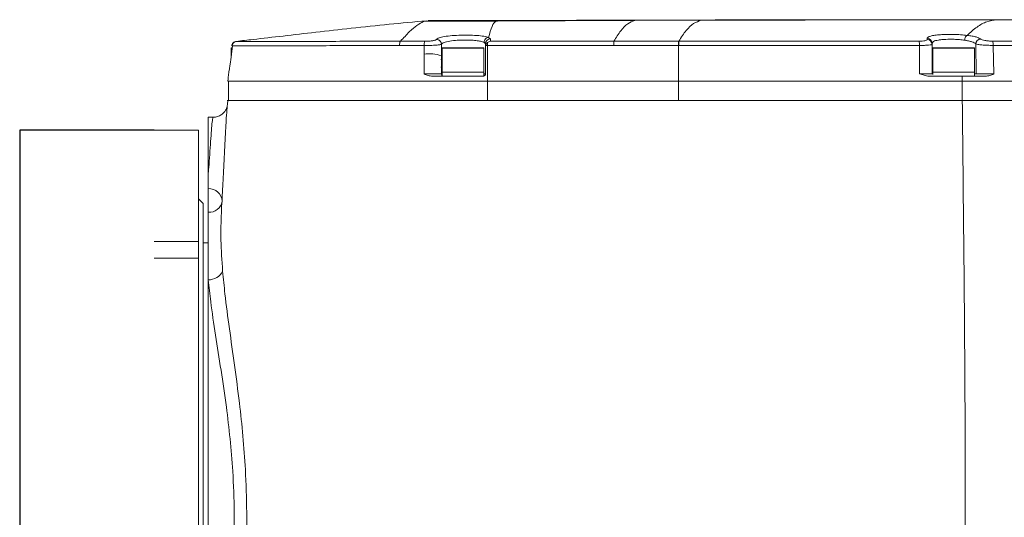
# Model space of a CAD drawing. Header units: millimetres. Extents: x 176 to 9387, y -11044 to -3322.
# Tile 230 of 256: x 8922 to 8940, y -10913 to -10903. Entities that reach past the tile are written whole.
import ezdxf

# ---------------------------------------------------------------- set-up
doc = ezdxf.new("R2010")
doc.units = ezdxf.units.MM
doc.header["$LTSCALE"] = 0.3175
doc.layers.add('1轮廓实线层', color=7, linetype='Continuous', lineweight=18)

msp = doc.modelspace()

# ---------------------------------------------------------------- linework, layer by layer
for p, q in [((8924.80091, -10905.45893), (8922.33379, -10905.45893)), ((8922.33379, -10905.45893), (8922.33379, -10919.50838))]:
    msp.add_line(p, q)
at = {"layer": '1轮廓实线层', "color": 0, "lineweight": 13, "ltscale": 20}
for p, q in [((8929.79892, -10903.45805), (8929.74101, -10903.46746)), ((8929.74101, -10903.46746), (8931.06473, -10903.45885)), ((8931.09281, -10903.44935), (8929.81896, -10903.44884)), ((8933.61464, -10903.44674), (8931.06473, -10903.45885)), ((8931.06473, -10903.45885), (8931.09293, -10903.46288)), ((8933.61464, -10903.44674), (8933.58183, -10903.45289)), ((8934.83294, -10903.44272), (8933.61464, -10903.44674)), ((8940.25545, -10903.43391), (8940.28118, -10903.43429)), ((8926.30959, -10903.83082), (8926.30676, -10903.83066)), ((8929.76449, -10903.82786), (8929.31926, -10903.82781)), ((8930.85057, -10903.84729), (8930.87823, -10903.87488)), ((8930.87823, -10904.42396), (8930.87823, -10903.87488)), ((8930.87823, -10903.87488), (8930.87823, -10903.93197)), ((8930.91512, -10903.85355), (8930.91512, -10903.8591)), ((8930.91512, -10903.8591), (8930.91512, -10903.86503)), ((8930.91512, -10903.86503), (8930.91512, -10903.87132)), ((8930.91512, -10903.87132), (8930.91512, -10903.87792)), ((8930.91512, -10903.87792), (8930.91512, -10903.88478)), ((8930.93425, -10903.75829), (8930.96812, -10903.78598)), ((8930.96812, -10903.78598), (8930.9682, -10903.82762)), ((8930.9682, -10903.82762), (8933.23277, -10903.82715)), ((8933.23277, -10903.82715), (8934.41612, -10903.82698)), ((8933.23277, -10903.82715), (8933.23277, -10903.83079)), ((8933.23277, -10903.83079), (8933.23277, -10903.83662)), ((8933.23277, -10903.83662), (8933.23278, -10903.84449)), ((8933.23278, -10903.84449), (8933.23278, -10903.8542)), ((8933.23278, -10903.8542), (8933.23278, -10903.8655)), ((8933.23278, -10903.8655), (8933.23279, -10903.87809)), ((8933.23279, -10903.87809), (8933.23279, -10903.89166)), ((8934.41612, -10903.82698), (8934.41612, -10903.83065)), ((8934.41612, -10903.82698), (8934.42313, -10903.82698)), ((8934.41612, -10903.83065), (8934.41612, -10903.8365)), ((8934.41612, -10903.8365), (8934.41612, -10903.84438)), ((8934.41612, -10903.84438), (8934.41612, -10903.85408)), ((8934.41612, -10903.85408), (8934.41613, -10903.86536)), ((8934.41613, -10903.86536), (8934.41613, -10903.87794)), ((8934.41613, -10903.87794), (8934.41613, -10903.89147)), ((8934.42313, -10903.82698), (8934.42313, -10903.83065)), ((8934.42313, -10903.83065), (8934.42313, -10903.8365)), ((8934.42313, -10903.8365), (8934.42313, -10903.84438)), ((8934.42313, -10903.84438), (8934.42313, -10903.85408)), ((8934.42313, -10903.85408), (8934.42313, -10903.86536)), ((8934.42313, -10903.86536), (8934.42313, -10903.87793)), ((8934.42313, -10903.87793), (8934.42313, -10903.89147)), ((8938.98072, -10903.79659), (8938.98057, -10903.77343)), ((8939.06823, -10903.86203), (8939.0882, -10903.8413)), ((8939.06823, -10903.88509), (8939.06823, -10903.86203)), ((8939.06823, -10904.42394), (8939.06823, -10903.86203)), ((8939.87052, -10903.87734), (8939.87598, -10904.42396)), ((8926.23632, -10903.90982), (8926.20747, -10904.16936)), ((8926.21504, -10903.95593), (8926.21504, -10904.10121)), ((8926.22996, -10903.91036), (8926.22761, -10903.91021)), ((8929.75123, -10904.06267), (8929.75127, -10903.98471)), ((8929.75127, -10903.98471), (8929.75132, -10903.90675)), ((8930.06823, -10904.09248), (8930.06848, -10903.88361)), ((8930.08504, -10903.95593), (8930.08504, -10904.39693)), ((8930.85005, -10903.95593), (8930.08504, -10903.95593)), ((8930.09405, -10903.94693), (8930.84105, -10903.94693)), ((8930.85005, -10904.39693), (8930.85005, -10903.95593)), ((8930.87823, -10903.93197), (8930.88168, -10903.90646)), ((8930.87823, -10903.93197), (8930.87823, -10904.42393)), ((8930.91512, -10903.88478), (8930.91513, -10903.89186)), ((8930.91513, -10903.89186), (8930.91513, -10903.8991)), ((8930.91513, -10903.8991), (8930.91513, -10903.90647)), ((8930.91513, -10903.90647), (8933.23279, -10903.90585)), ((8930.91513, -10904.55893), (8930.91513, -10903.90647)), ((8933.23279, -10903.89166), (8933.23279, -10903.90585)), ((8933.23279, -10903.90585), (8934.41613, -10903.90563)), ((8934.41613, -10903.89147), (8934.41613, -10903.90563)), ((8934.41613, -10903.90563), (8934.42314, -10903.90562)), ((8934.41613, -10903.90563), (8934.41613, -10904.55893)), ((8934.42313, -10903.89147), (8934.42314, -10903.90562)), ((8938.83804, -10904.42889), (8938.83821, -10903.90479)), ((8939.06006, -10903.88906), (8939.06823, -10903.88509)), ((8939.06823, -10904.42395), (8939.06823, -10903.88509)), ((8939.08504, -10903.95593), (8939.08504, -10904.39693)), ((8939.85005, -10903.95593), (8939.08504, -10903.95593)), ((8939.09405, -10903.94693), (8939.84105, -10903.94693)), ((8939.85005, -10904.39693), (8939.85005, -10903.95593)), ((8940.1914, -10903.90406), (8940.19972, -10904.42889)), ((8926.20747, -10904.16936), (8926.20353, -10904.2048)), ((8930.06823, -10904.16615), (8930.0585, -10904.16615)), ((8930.06866, -10904.42393), (8930.06823, -10904.09248)), ((8930.05693, -10904.30693), (8930.06823, -10904.30693)), ((8930.06343, -10904.42476), (8930.06823, -10904.42393)), ((8930.08504, -10904.39693), (8930.08504, -10904.45685)), ((8930.08504, -10904.39693), (8930.46755, -10904.39693)), ((8930.46755, -10904.39693), (8930.85005, -10904.39693)), ((8930.85005, -10904.46893), (8930.85005, -10904.39693)), ((8930.87823, -10904.42396), (8930.85005, -10904.42395)), ((8930.87823, -10904.42393), (8930.87823, -10904.42396)), ((8939.06823, -10904.42394), (8939.08504, -10904.42394)), ((8939.08504, -10904.39693), (8939.08504, -10904.44145)), ((8939.08504, -10904.39693), (8939.46754, -10904.39693)), ((8939.46754, -10904.39693), (8939.85005, -10904.39693)), ((8939.85005, -10904.46893), (8939.85005, -10904.39693)), ((8939.85005, -10904.42395), (8939.87598, -10904.42396)), ((8926.16181, -10904.55893), (8926.16181, -10904.91893)), ((8930.1059, -10904.46893), (8930.46755, -10904.46893)), ((8930.46755, -10904.46893), (8930.83323, -10904.46893)), ((8930.91513, -10904.91893), (8930.91513, -10904.55893)), ((8934.41613, -10904.55893), (8930.91513, -10904.55893)), ((8934.41613, -10904.91893), (8934.41613, -10904.55893)), ((8938.99212, -10904.46897), (8938.83804, -10904.42889)), ((8939.6213, -10904.46893), (8938.99212, -10904.46893)), ((8939.11323, -10904.46893), (8939.46754, -10904.46893)), ((8939.46754, -10904.46893), (8939.84664, -10904.46893)), ((8939.62337, -10904.55893), (8939.6213, -10904.46893)), ((8940.05035, -10904.46893), (8939.6213, -10904.46893)), ((8939.62337, -10904.91893), (8939.62337, -10904.55893)), ((8926.15131, -10904.91893), (8926.14808, -10904.98211)), ((8934.41381, -10904.91893), (8930.91281, -10904.91893)), ((8925.87881, -10905.22384), (8925.79091, -10905.22384)), ((8925.79091, -10906.29506), (8925.79091, -10905.22384)), ((8924.80091, -10905.45893), (8925.61091, -10905.45893)), ((8925.61091, -10905.45893), (8925.61091, -10907.50471)), ((8925.79091, -10906.29506), (8925.79091, -10906.53296)), ((8925.79091, -10906.96835), (8925.79091, -10906.53296)), ((8925.70091, -10906.80893), (8925.61091, -10906.71893)), ((8925.70091, -10906.80893), (8925.70091, -10918.32893)), ((8925.79091, -10908.20651), (8925.79091, -10906.96835)), ((8924.80091, -10907.50471), (8925.61091, -10907.50471)), ((8925.61091, -10907.50471), (8925.61091, -10907.81253)), ((8925.79091, -10907.52893), (8925.70091, -10907.52893)), ((8925.61091, -10907.81253), (8924.80091, -10907.81253)), ((8925.61091, -10907.81253), (8925.61091, -10919.49893)), ((8925.79091, -10916.93135), (8925.79091, -10908.20651))]:
    msp.add_line(p, q, dxfattribs=at)
for centre, radius, start, end in [((8926.31939, -10903.92026), 0.08997, 96.252267, 173.68449), ((8929.9192, -10903.89423), 0.16834, 156.782238, 184.2669), ((8930.96769, -10903.87544), 0.08946, 89.722872, 179.645822), ((8938.63384, -10903.89306), 0.20471, 356.713625, 19.021901), ((8938.97895, -10903.8627), 0.08928, 0.429269, 88.959108), ((8938.97901, -10903.8858), 0.08923, 0.455703, 88.902142), ((8939.96273, -10903.88123), 0.0923, 90.36115, 177.58191), ((8940.03387, -10903.89304), 0.15791, 356.00078, 25.209782), ((8926.22404, -10903.95593), 0.009, 90, 180), ((8929.8393, -10904.8264), 0.7688, 72.675884, 96.578136), ((8930.09405, -10903.95593), 0.009, 90, 180), ((8930.84105, -10903.95593), 0.009, 0, 90), ((8939.09405, -10903.95593), 0.009, 90, 180), ((8939.84105, -10903.95593), 0.009, 0, 90), ((8925.80043, -10906.77873), 0.24595, 2.802797, 92.218867), ((8925.81019, -10906.73048), 0.23866, 265.365418, 351.270358), ((8925.8058, -10907.92739), 0.27952, 266.945042, 333.842286)]:
    msp.add_arc(centre, radius, start, end, dxfattribs=at)
for points, knots in [([(8929.79827, -10903.45129), (8929.57009, -10903.47243), (8929.10879, -10903.51518), (8928.42943, -10903.58771), (8927.7778, -10903.66111), (8927.17661, -10903.73068), (8926.68729, -10903.78736), (8926.4089, -10903.81864), (8926.3067, -10903.83012)], [0, 0, 0, 0, 7.54203577, 15.24756154, 22.42853702, 29.12593175, 35.39019428, 39.02433296, 39.02433296, 39.02433296, 39.02433296]), ([(8929.31926, -10903.82781), (8929.37459, -10903.76727), (8929.48578, -10903.64561), (8929.62634, -10903.52585), (8929.70264, -10903.487), (8929.74101, -10903.46746)], [0, 0, 0, 0, 2.05309072, 4.12631924, 6.22412482, 6.22412482, 6.22412482, 6.22412482]), ([(8931.06473, -10903.45885), (8931.04279, -10903.48229), (8930.99912, -10903.52894), (8930.9558, -10903.68209), (8930.93425, -10903.75829)], [0, 0, 0, 0, 1.8665435, 3.7149719, 3.7149719, 3.7149719, 3.7149719]), ([(8933.5817, -10903.44107), (8933.30717, -10903.44178), (8932.7513, -10903.44323), (8931.92053, -10903.44597), (8931.36714, -10903.44823), (8931.09281, -10903.44935)], [0, 0, 0, 0, 9.1201779, 18.46662095, 27.65447801, 27.65447801, 27.65447801, 27.65447801]), ([(8933.61464, -10903.44674), (8933.57202, -10903.4639), (8933.48704, -10903.49813), (8933.35952, -10903.62283), (8933.27498, -10903.75911), (8933.23277, -10903.82715)], [0, 0, 0, 0, 2.07068746, 4.12949997, 6.18176047, 6.18176047, 6.18176047, 6.18176047]), ([(8940.28118, -10903.43333), (8939.83685, -10903.43352), (8938.94328, -10903.43389), (8937.60168, -10903.43481), (8936.2591, -10903.4362), (8934.91938, -10903.43811), (8934.028, -10903.44008), (8933.5817, -10903.44107)], [0, 0, 0, 0, 14.86050066, 29.8853456, 44.73465923, 59.56634088, 74.43875536, 74.43875536, 74.43875536, 74.43875536]), ([(8934.83294, -10903.44272), (8934.7872, -10903.45908), (8934.69593, -10903.49173), (8934.55907, -10903.61796), (8934.46841, -10903.75734), (8934.42313, -10903.82698)], [0, 0, 0, 0, 2.15984737, 4.30984281, 6.45595547, 6.45595547, 6.45595547, 6.45595547]), ([(8940.25545, -10903.43391), (8939.78677, -10903.43429), (8938.86775, -10903.43501), (8937.50158, -10903.4368), (8936.1627, -10903.43917), (8935.27538, -10903.44154), (8934.83294, -10903.44272)], [0, 0, 0, 0, 15.70072096, 30.78709886, 45.55934986, 60.25013749, 60.25013749, 60.25013749, 60.25013749]), ([(8939.71342, -10903.7203), (8939.77338, -10903.66525), (8939.89317, -10903.55527), (8940.07415, -10903.45959), (8940.19501, -10903.44247), (8940.25545, -10903.43391)], [0, 0, 0, 0, 2.34366549, 4.68186135, 7.02046663, 7.02046663, 7.02046663, 7.02046663]), ([(8945.40893, -10903.43206), (8945.11079, -10903.43207), (8944.54591, -10903.43208), (8943.73381, -10903.43221), (8942.98974, -10903.43238), (8942.29038, -10903.43259), (8941.61329, -10903.43282), (8940.93641, -10903.43308), (8940.48223, -10903.43325), (8940.25179, -10903.43334)], [0, 0, 0, 0, 10.0574901, 19.05536327, 27.25552093, 34.92091085, 42.31774987, 49.69928719, 57.30158311, 57.30158311, 57.30158311, 57.30158311]), ([(8945.39584, -10903.43233), (8945.09767, -10903.43233), (8944.53309, -10903.43233), (8943.72185, -10903.43244), (8942.97952, -10903.4326), (8942.28248, -10903.43283), (8941.60829, -10903.43312), (8940.93544, -10903.43346), (8940.48416, -10903.43376), (8940.25545, -10903.43391)], [0, 0, 0, 0, 10.02761673, 18.98686798, 27.15921952, 34.81130841, 42.19621985, 49.55438145, 57.11549924, 57.11549924, 57.11549924, 57.11549924]), ([(8926.30374, -10903.83063), (8926.29409, -10903.83265), (8926.27431, -10903.83678), (8926.2489, -10903.85532), (8926.2304, -10903.88075), (8926.2263, -10903.90052), (8926.22431, -10903.91016)], [0, 0, 0, 0, 0.33314167, 0.68307993, 1.03318778, 1.36674431, 1.36674431, 1.36674431, 1.36674431]), ([(8926.30676, -10903.83066), (8926.30603, -10903.83063), (8926.30323, -10903.83051), (8926.3102, -10903.83043), (8926.31537, -10903.83036)], [0, 0, 0, 0, 0.045039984, 0.174003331, 0.174003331, 0.174003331, 0.174003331]), ([(8929.31926, -10903.82779), (8929.11388, -10903.82819), (8928.70289, -10903.829), (8928.12623, -10903.82978), (8927.6006, -10903.83054), (8927.14623, -10903.83111), (8926.77933, -10903.83147), (8926.51361, -10903.83156), (8926.35026, -10903.83154), (8926.32314, -10903.83106), (8926.30959, -10903.83082)], [0, 0, 0, 0, 4.19642197, 8.39770518, 12.58344401, 16.74944614, 20.92752042, 25.09469785, 29.27000517, 33.44087042, 33.44087042, 33.44087042, 33.44087042]), ([(8929.31926, -10903.82781), (8929.3169, -10903.8302), (8929.31204, -10903.83511), (8929.30596, -10903.85362), (8929.30153, -10903.8782), (8929.30052, -10903.89736), (8929.30002, -10903.90668)], [0, 0, 0, 0, 0.225036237, 0.46245234, 0.699905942, 0.924950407, 0.924950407, 0.924950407, 0.924950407]), ([(8929.97648, -10903.79468), (8929.97526, -10903.7967), (8929.97282, -10903.80075), (8929.95925, -10903.8068), (8929.93893, -10903.81254), (8929.91192, -10903.8177), (8929.87942, -10903.82204), (8929.84282, -10903.82532), (8929.80369, -10903.82746), (8929.77754, -10903.82773), (8929.76449, -10903.82786)], [0, 0, 0, 0, 0.30338815, 0.6076324, 0.91011207, 1.214147, 1.51739698, 1.82020263, 2.12434118, 2.4276364, 2.4276364, 2.4276364, 2.4276364]), ([(8930.93425, -10903.75829), (8930.90858, -10903.75085), (8930.85725, -10903.73598), (8930.72096, -10903.72145), (8930.55898, -10903.7148), (8930.38579, -10903.71701), (8930.22304, -10903.72762), (8930.09084, -10903.74546), (8929.99897, -10903.76863), (8929.98398, -10903.78599), (8929.97648, -10903.79468)], [0, 0, 0, 0, 1.35991069, 2.71911207, 4.0774947, 5.43519719, 6.79280403, 8.1508259, 9.50963376, 10.86893857, 10.86893857, 10.86893857, 10.86893857]), ([(8930.06848, -10903.88361), (8930.06719, -10903.8723), (8930.06521, -10903.85491), (8930.05364, -10903.83402), (8930.04171, -10903.81969), (8930.02694, -10903.80821), (8930.00557, -10903.79726), (8929.98793, -10903.79569), (8929.97648, -10903.79468)], [0, 0, 0, 0, 0.38096947, 0.58639992, 0.79630677, 1.00618723, 1.21164012, 1.5925893, 1.5925893, 1.5925893, 1.5925893]), ([(8930.06848, -10903.88361), (8930.07598, -10903.87388), (8930.09099, -10903.85444), (8930.18522, -10903.82917), (8930.31798, -10903.81101), (8930.42257, -10903.80725), (8930.47323, -10903.80543)], [0, 0, 0, 0, 1.17827483, 2.35561926, 3.56882723, 4.70833556, 4.70833556, 4.70833556, 4.70833556]), ([(8930.47323, -10903.80543), (8930.51361, -10903.80545), (8930.59505, -10903.80548), (8930.70371, -10903.81374), (8930.79582, -10903.82751), (8930.83174, -10903.84049), (8930.85057, -10903.84729)], [0, 0, 0, 0, 1.05286218, 2.1232645, 3.13345856, 4.24594962, 4.24594962, 4.24594962, 4.24594962]), ([(8930.93425, -10903.75829), (8930.92404, -10903.76005), (8930.90283, -10903.7637), (8930.87524, -10903.7846), (8930.8556, -10903.81393), (8930.8522, -10903.83644), (8930.85057, -10903.84729)], [0, 0, 0, 0, 0.36265722, 0.75298141, 1.14326164, 1.50589986, 1.50589986, 1.50589986, 1.50589986]), ([(8930.88168, -10903.90646), (8930.88336, -10903.90134), (8930.8869, -10903.89058), (8930.8976, -10903.87145), (8930.90818, -10903.86064), (8930.91512, -10903.85355)], [0, 0, 0, 0, 0.168311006, 0.353707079, 0.707570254, 0.707570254, 0.707570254, 0.707570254]), ([(8930.9682, -10903.82762), (8930.95897, -10903.82982), (8930.94055, -10903.8342), (8930.92358, -10903.84711), (8930.91512, -10903.85355)], [0, 0, 0, 0, 0.33631898, 0.670947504, 0.670947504, 0.670947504, 0.670947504]), ([(8934.42313, -10903.82698), (8934.7909, -10903.82694), (8935.52653, -10903.82688), (8936.62961, -10903.82682), (8937.73246, -10903.82668), (8938.46234, -10903.82645), (8938.82736, -10903.82634)], [0, 0, 0, 0, 12.23294393, 24.46923308, 36.69984797, 48.93595056, 48.93595056, 48.93595056, 48.93595056]), ([(8938.82736, -10903.82634), (8938.84861, -10903.82588), (8938.89112, -10903.82495), (8938.94103, -10903.81802), (8938.97446, -10903.80829), (8938.97863, -10903.8005), (8938.98072, -10903.79659)], [0, 0, 0, 0, 0.44987064, 0.90000644, 1.35071012, 1.80274021, 1.80274021, 1.80274021, 1.80274021]), ([(8938.98057, -10903.77343), (8938.98366, -10903.7661), (8938.98984, -10903.75144), (8939.03979, -10903.73266), (8939.1166, -10903.71758), (8939.21823, -10903.70716), (8939.33734, -10903.7019), (8939.46575, -10903.70225), (8939.59601, -10903.70788), (8939.67427, -10903.71616), (8939.71342, -10903.7203)], [0, 0, 0, 0, 1.04736112, 2.09603938, 3.1437813, 4.18856734, 5.23236097, 6.27857262, 7.32645673, 8.37489522, 8.37489522, 8.37489522, 8.37489522]), ([(8939.0882, -10903.8413), (8939.09086, -10903.83767), (8939.10136, -10903.82334), (8939.16479, -10903.809), (8939.2462, -10903.79806), (8939.34086, -10903.79088), (8939.42057, -10903.79169), (8939.47323, -10903.79222)], [0, 0, 0, 0, 0.4480287, 1.76649534, 2.44413144, 3.11074539, 4.4083218, 4.4083218, 4.4083218, 4.4083218]), ([(8939.47323, -10903.79222), (8939.50683, -10903.79377), (8939.57489, -10903.79689), (8939.63634, -10903.80496), (8939.66745, -10903.80904)], [0, 0, 0, 0, 1.07050729, 2.16805499, 2.16805499, 2.16805499, 2.16805499]), ([(8939.71342, -10903.7203), (8939.70828, -10903.72269), (8939.69766, -10903.72762), (8939.68319, -10903.74873), (8939.67202, -10903.77713), (8939.66894, -10903.79864), (8939.66745, -10903.80904)], [0, 0, 0, 0, 0.28394653, 0.58735812, 0.89074409, 1.1746541, 1.1746541, 1.1746541, 1.1746541]), ([(8939.66745, -10903.80904), (8939.6919, -10903.81314), (8939.7424, -10903.82162), (8939.80016, -10903.83762), (8939.84683, -10903.8564), (8939.86214, -10903.86993), (8939.87052, -10903.87734)], [0, 0, 0, 0, 0.58545999, 1.20924796, 1.75782747, 2.42059834, 2.42059834, 2.42059834, 2.42059834]), ([(8939.96215, -10903.78893), (8939.95286, -10903.78207), (8939.93436, -10903.7684), (8939.87842, -10903.74967), (8939.80578, -10903.73304), (8939.74416, -10903.72454), (8939.71342, -10903.7203)], [0, 0, 0, 0, 0.7299788, 1.453901, 2.18019742, 2.90341844, 2.90341844, 2.90341844, 2.90341844]), ([(8939.87052, -10903.87734), (8939.88125, -10903.88064), (8939.90275, -10903.88725), (8939.96825, -10903.89469), (8940.03079, -10903.89931), (8940.08279, -10903.90196), (8940.13732, -10903.9037), (8940.17338, -10903.90394), (8940.1914, -10903.90406)], [0, 0, 0, 0, 0.88738935, 1.77701949, 2.22810816, 2.67953057, 3.13479388, 3.5895051, 3.5895051, 3.5895051, 3.5895051]), ([(8940.17674, -10903.82578), (8940.16472, -10903.82564), (8940.14063, -10903.82534), (8940.1042, -10903.82299), (8940.06947, -10903.81939), (8940.02754, -10903.81304), (8939.98379, -10903.80275), (8939.96938, -10903.79355), (8939.96215, -10903.78893)], [0, 0, 0, 0, 0.30562483, 0.61251248, 0.91821061, 1.22549267, 1.83677076, 2.45065679, 2.45065679, 2.45065679, 2.45065679]), ([(8946.63503, -10903.82581), (8945.55636, -10903.82562), (8943.39903, -10903.82523), (8941.25083, -10903.8256), (8940.17674, -10903.82578)], [0, 0, 0, 0, 35.87958502, 71.75880781, 71.75880781, 71.75880781, 71.75880781]), ([(8929.30002, -10903.90668), (8929.0913, -10903.90717), (8928.67315, -10903.90815), (8928.0857, -10903.90911), (8927.54914, -10903.91), (8927.08464, -10903.91066), (8926.7093, -10903.91106), (8926.43756, -10903.91118), (8926.27101, -10903.91117), (8926.24362, -10903.91063), (8926.22996, -10903.91036)], [0, 0, 0, 0, 4.26342611, 8.54096373, 12.81163346, 17.06888672, 21.34194295, 25.60393029, 29.87099338, 34.11189913, 34.11189913, 34.11189913, 34.11189913]), ([(8926.23395, -10903.91176), (8926.23378, -10903.9118), (8926.23344, -10903.91187), (8926.2339, -10903.912), (8926.23413, -10903.91206)], [0, 0, 0, 0, 0.0070349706, 0.013781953, 0.013781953, 0.013781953, 0.013781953]), ([(8929.75132, -10903.90675), (8929.67472, -10903.90674), (8929.52326, -10903.90672), (8929.37386, -10903.90669), (8929.30002, -10903.90668)], [0, 0, 0, 0, 2.53611135, 5.01441962, 5.01441962, 5.01441962, 5.01441962]), ([(8929.75156, -10904.4289), (8929.75149, -10904.36786), (8929.75134, -10904.24579), (8929.75127, -10904.12371), (8929.75123, -10904.06267)], [0, 0, 0, 0, 2.03464971, 4.06927804, 4.06927804, 4.06927804, 4.06927804]), ([(8929.75132, -10903.90675), (8929.77085, -10903.90655), (8929.80994, -10903.90616), (8929.86844, -10903.90445), (8929.92318, -10903.90202), (8929.97183, -10903.89895), (8930.01226, -10903.8954), (8930.0427, -10903.89154), (8930.06302, -10903.88753), (8930.06666, -10903.88491), (8930.06848, -10903.88361)], [0, 0, 0, 0, 0.44803135, 0.89668033, 1.3419904, 1.78605924, 2.22941294, 2.66882564, 3.10968247, 3.54875556, 3.54875556, 3.54875556, 3.54875556]), ([(8930.91513, -10903.90647), (8930.90967, -10903.90647), (8930.89852, -10903.90647), (8930.88737, -10903.90647), (8930.88168, -10903.90646)], [0, 0, 0, 0, 0.181912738, 0.371694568, 0.371694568, 0.371694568, 0.371694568]), ([(8934.42314, -10903.90562), (8934.79111, -10903.90558), (8935.52763, -10903.9055), (8936.63272, -10903.90542), (8937.73901, -10903.90525), (8938.47159, -10903.90495), (8938.83821, -10903.90479)], [0, 0, 0, 0, 12.23952981, 24.49784206, 36.76631075, 49.05629288, 49.05629288, 49.05629288, 49.05629288]), ([(8938.83821, -10903.90479), (8938.87007, -10903.90464), (8938.93358, -10903.90435), (8939.00759, -10903.89984), (8939.05225, -10903.89445), (8939.05811, -10903.8904), (8939.06006, -10903.88906)], [0, 0, 0, 0, 0.71761817, 1.43061788, 2.137769, 2.48880725, 2.48880725, 2.48880725, 2.48880725]), ([(8946.64752, -10903.90409), (8945.56912, -10903.90383), (8943.41239, -10903.90331), (8941.26504, -10903.90381), (8940.1914, -10903.90406)], [0, 0, 0, 0, 35.86854031, 71.73472843, 71.73472843, 71.73472843, 71.73472843]), ([(8926.2033, -10904.20477), (8926.19906, -10904.22615), (8926.19104, -10904.26663), (8926.17886, -10904.33697), (8926.16983, -10904.40507), (8926.16418, -10904.45234), (8926.15918, -10904.49663), (8926.15515, -10904.53281), (8926.15319, -10904.55036), (8926.15224, -10904.55893)], [0, 0, 0, 0, 1.39375723, 2.6386282, 3.09929394, 3.46157905, 3.74222596, 3.8626885, 3.97786141, 3.97786141, 3.97786141, 3.97786141]), ([(8930.87823, -10904.42393), (8930.87798, -10904.42751), (8930.87752, -10904.43423), (8930.87342, -10904.44533), (8930.86687, -10904.45469), (8930.85824, -10904.46168), (8930.84777, -10904.46736), (8930.839, -10904.46831), (8930.83323, -10904.46893)], [0, 0, 0, 0, 0.120551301, 0.226786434, 0.395621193, 0.498570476, 0.598958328, 0.791330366, 0.791330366, 0.791330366, 0.791330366]), ([(8938.83804, -10904.42889), (8938.86748, -10904.42877), (8938.93016, -10904.4285), (8939.00593, -10904.42728), (8939.04138, -10904.42632), (8939.05148, -10904.42568), (8939.05158, -10904.42568), (8939.05196, -10904.42566), (8939.05334, -10904.42558), (8939.05831, -10904.42529), (8939.06605, -10904.42472), (8939.06744, -10904.42423), (8939.06823, -10904.42395)], [0, 0, 0, 0, 0.60036532, 1.27851506, 1.91780037, 1.91802639, 1.91962011, 1.92388234, 1.93983215, 2.00139864, 2.23889221, 2.55996679, 2.55996679, 2.55996679, 2.55996679]), ([(8939.87598, -10904.42396), (8939.8772, -10904.42411), (8939.87845, -10904.42427), (8939.88102, -10904.42442), (8939.8872, -10904.42514), (8939.90248, -10904.42579), (8939.92592, -10904.42639), (8939.94959, -10904.42707), (8939.98249, -10904.42762), (8940.03402, -10904.42832), (8940.08884, -10904.42874), (8940.14482, -10904.42896), (8940.18182, -10904.42892), (8940.19972, -10904.42889)], [0, 0, 0, 0, 0.22570852, 0.2319157, 0.28754783, 0.89924712, 1.20089467, 1.29486431, 1.79913235, 2.26796473, 2.70784934, 3.16765415, 3.59828228, 3.59828228, 3.59828228, 3.59828228]), ([(8926.15273, -10904.55893), (8926.15256, -10904.55893), (8926.14968, -10904.55893), (8926.16252, -10904.55893), (8926.23412, -10904.55893), (8926.37226, -10904.55893), (8926.5517, -10904.55893), (8926.75497, -10904.55893), (8926.99911, -10904.55893), (8927.28362, -10904.55893), (8927.60786, -10904.55893), (8927.97109, -10904.55893), (8928.37257, -10904.55893), (8928.81148, -10904.55893), (8929.28707, -10904.55893), (8929.79858, -10904.55893), (8930.34528, -10904.55893), (8930.72174, -10904.55893), (8930.91513, -10904.55893)], [0, 0, 0, 0, 0.24490651, 4.33916328, 8.36709884, 12.3488779, 15.32671729, 18.31326629, 21.32448597, 24.37895277, 27.49689977, 30.69969166, 34.00957187, 37.44987991, 41.0441104, 44.81552761, 48.78758822, 52.983412, 52.983412, 52.983412, 52.983412]), ([(8929.75156, -10904.4289), (8929.77113, -10904.42894), (8929.81037, -10904.429), (8929.86868, -10904.42885), (8929.92402, -10904.42842), (8929.97188, -10904.42786), (8930.01361, -10904.427), (8930.04374, -10904.42615), (8930.06163, -10904.42519), (8930.06308, -10904.42484), (8930.06343, -10904.42476)], [0, 0, 0, 0, 0.47232474, 0.94741148, 1.40712246, 1.89364319, 2.32664756, 2.84022927, 3.31539549, 3.46632349, 3.46632349, 3.46632349, 3.46632349]), ([(8929.90597, -10904.46893), (8929.87929, -10904.46584), (8929.82578, -10904.45963), (8929.77635, -10904.43916), (8929.75156, -10904.4289)], [0, 0, 0, 0, 0.89232411, 1.7895099, 1.7895099, 1.7895099, 1.7895099]), ([(8930.83323, -10904.46893), (8930.67562, -10904.46893), (8930.36529, -10904.46893), (8930.05746, -10904.46893), (8929.90597, -10904.46893)], [0, 0, 0, 0, 5.23253906, 10.30287147, 10.30287147, 10.30287147, 10.30287147]), ([(8930.08309, -10904.45693), (8930.08039, -10904.45433), (8930.07129, -10904.44557), (8930.06749, -10904.43334), (8930.06482, -10904.42473)], [0, 0, 0, 0, 0.1260287, 0.42445281, 0.42445281, 0.42445281, 0.42445281]), ([(8934.41613, -10904.55893), (8934.70432, -10904.55893), (8935.28018, -10904.55893), (8936.14398, -10904.55893), (8937.00872, -10904.55893), (8937.87655, -10904.55893), (8938.75134, -10904.55893), (8939.33102, -10904.55893), (8939.62337, -10904.55893)], [0, 0, 0, 0, 9.56583515, 19.11479202, 28.67343296, 38.27912479, 47.98356407, 57.85822868, 57.85822868, 57.85822868, 57.85822868]), ([(8939.62337, -10904.55893), (8940.8828, -10904.55893), (8943.39965, -10904.55893), (8947.19432, -10904.55893), (8950.15808, -10904.55893), (8952.28825, -10904.55893), (8953.57965, -10904.55893), (8954.87495, -10904.55893), (8956.1747, -10904.55893), (8957.47954, -10904.55893), (8958.79029, -10904.55893), (8959.66632, -10904.55893), (8960.10542, -10904.55893)], [0, 0, 0, 0, 42.24671763, 84.42624282, 126.71056568, 140.99441958, 155.30865296, 169.6592217, 184.05238721, 198.49639222, 213.00101168, 227.57834196, 227.57834196, 227.57834196, 227.57834196]), ([(8940.19972, -10904.42889), (8940.17579, -10904.4391), (8940.12797, -10904.4595), (8940.07621, -10904.46581), (8940.05036, -10904.46897)], [0, 0, 0, 0, 0.868835, 1.73545033, 1.73545033, 1.73545033, 1.73545033]), ([(8930.91281, -10904.91893), (8930.76624, -10904.91893), (8930.4731, -10904.91893), (8930.03279, -10904.91893), (8929.59852, -10904.91893), (8929.12176, -10904.91893), (8928.61393, -10904.91893), (8928.08703, -10904.91893), (8927.64117, -10904.91893), (8927.2748, -10904.91893), (8926.9795, -10904.91893), (8926.72451, -10904.91893), (8926.51371, -10904.91893), (8926.34925, -10904.91893), (8926.23325, -10904.91893), (8926.16516, -10904.91893), (8926.13868, -10904.91893), (8926.13989, -10904.91893), (8926.15162, -10904.91893), (8926.15691, -10904.91893), (8926.15526, -10904.91893), (8926.15242, -10904.91893), (8926.15151, -10904.91893), (8926.1514, -10904.91893)], [0, 0, 0, 0, 2.42136973, 4.84266027, 7.30101385, 9.68524172, 12.94184526, 16.16359012, 19.36896895, 21.80365838, 24.21228608, 26.63646085, 29.05546157, 31.46447917, 33.89856007, 36.31990833, 38.74117172, 41.34574328, 44.34263031, 46.99925232, 49.62329657, 52.86146027, 53.30972637, 53.30972637, 53.30972637, 53.30972637]), ([(8939.62313, -10904.91893), (8939.38423, -10904.91893), (8938.89993, -10904.91893), (8938.17225, -10904.91893), (8937.44425, -10904.91893), (8936.81522, -10904.91893), (8936.26462, -10904.91893), (8935.81247, -10904.91893), (8935.34878, -10904.91893), (8934.88867, -10904.91893), (8934.57094, -10904.91893), (8934.41381, -10904.91893)], [0, 0, 0, 0, 8.07524707, 16.37092382, 24.32447489, 32.32502475, 37.2740571, 42.6087799, 47.33520897, 52.66563241, 57.88129568, 57.88129568, 57.88129568, 57.88129568]), ([(8939.62337, -10904.91893), (8939.30361, -10904.91893), (8938.66395, -10904.91893), (8937.6919, -10904.91893), (8936.65918, -10904.91893), (8935.56671, -10904.91893), (8934.79966, -10904.91893), (8934.41613, -10904.91893)], [0, 0, 0, 0, 10.79576603, 21.59616251, 32.3961712, 45.12739472, 57.85822868, 57.85822868, 57.85822868, 57.85822868]), ([(8939.62313, -10920.21893), (8939.63357, -10919.26705), (8939.65444, -10917.36389), (8939.67726, -10914.50793), (8939.68136, -10911.85454), (8939.66813, -10909.40622), (8939.64777, -10907.16244), (8939.63134, -10905.66687), (8939.62313, -10904.91893)], [0, 0, 0, 0, 31.75171905, 63.48329148, 95.19527807, 120.11856268, 145.05691101, 170.00588529, 170.00588529, 170.00588529, 170.00588529]), ([(8960.10453, -10904.91893), (8959.62873, -10904.91893), (8958.70466, -10904.91893), (8957.36031, -10904.91893), (8956.09779, -10904.91893), (8954.83106, -10904.91893), (8953.41579, -10904.91893), (8951.85215, -10904.91893), (8950.17673, -10904.91893), (8948.46783, -10904.91893), (8946.71978, -10904.91893), (8944.9321, -10904.91893), (8943.15162, -10904.91893), (8941.3738, -10904.91893), (8940.20158, -10904.91893), (8939.62313, -10904.91893)], [0, 0, 0, 0, 15.79569854, 30.67669261, 44.64301492, 57.73253319, 72.76768846, 91.68899897, 109.74025267, 128.53351867, 148.61836847, 168.03547793, 188.2224848, 208.15380184, 227.5711894, 227.5711894, 227.5711894, 227.5711894]), ([(8960.10542, -10904.91893), (8959.54696, -10904.91893), (8958.43342, -10904.91893), (8956.76812, -10904.91893), (8955.1117, -10904.91893), (8953.4627, -10904.91893), (8951.82, -10904.91893), (8950.18272, -10904.91893), (8947.6007, -10904.91893), (8944.07475, -10904.91893), (8941.10761, -10904.91893), (8939.62337, -10904.91893)], [0, 0, 0, 0, 18.53978767, 36.96735091, 55.30564941, 73.57248634, 91.78146005, 109.94395683, 128.0694177, 177.80141466, 227.57834196, 227.57834196, 227.57834196, 227.57834196]), ([(8926.14251, -10905.01308), (8926.1425, -10905.01314), (8926.1424, -10905.01365), (8926.14052, -10905.02323), (8926.13326, -10905.04761), (8926.11723, -10905.08549), (8926.08488, -10905.13359), (8926.03264, -10905.18111), (8925.96319, -10905.21298), (8925.90931, -10905.22821), (8925.88145, -10905.22362), (8925.8805, -10905.22346)], [0, 0, 0, 0, 0.06147305, 0.49609169, 0.78840726, 1.19969004, 1.79142791, 2.51340648, 3.24773152, 4.05072982, 4.07891364, 4.07891364, 4.07891364, 4.07891364]), ([(8926.14667, -10904.98185), (8926.14648, -10904.98154), (8926.14481, -10904.97895), (8926.13422, -10905.08063), (8926.1203, -10905.2841), (8926.10559, -10905.57431), (8926.08958, -10905.90409), (8926.07161, -10906.23808), (8926.05433, -10906.54775), (8926.04883, -10906.69378), (8926.04608, -10906.7667)], [0, 0, 0, 0, 0.37945503, 3.18502087, 5.97286662, 8.76397958, 11.56920249, 14.373141, 17.157608, 19.93448088, 19.93448088, 19.93448088, 19.93448088]), ([(8925.79091, -10906.29506), (8925.79456, -10906.24603), (8925.80365, -10906.12386), (8925.82007, -10905.90402), (8925.83599, -10905.66423), (8925.85062, -10905.45416), (8925.86481, -10905.30396), (8925.87637, -10905.22593), (8925.87821, -10905.23205), (8925.87881, -10905.23406)], [0, 0, 0, 0, 1.3073302, 3.25697798, 5.20861492, 7.158898, 9.10849552, 11.05730689, 12.01413355, 12.01413355, 12.01413355, 12.01413355]), ([(8926.04608, -10906.7667), (8926.04071, -10906.83113), (8926.03513, -10906.89812), (8926.03392, -10906.97547), (8926.03387, -10906.97842)], [0, 0, 0, 0, 2.26766263, 2.35760848, 2.35760848, 2.35760848, 2.35760848]), ([(8926.03387, -10906.97842), (8926.02804, -10907.1406), (8926.01619, -10907.47028), (8926.04305, -10907.8551), (8926.0567, -10908.05061)], [0, 0, 0, 0, 5.86977805, 11.93250291, 11.93250291, 11.93250291, 11.93250291]), ([(8925.79091, -10916.93135), (8925.80869, -10916.77069), (8925.84431, -10916.44903), (8925.92279, -10915.93175), (8926.01493, -10915.35137), (8926.11264, -10914.70063), (8926.20034, -10913.98092), (8926.25918, -10913.23779), (8926.27492, -10912.48069), (8926.2506, -10911.7718), (8926.19599, -10911.12452), (8926.12203, -10910.50306), (8926.02703, -10909.86376), (8925.92418, -10909.2173), (8925.84043, -10908.66377), (8925.80531, -10908.33954), (8925.79091, -10908.20651)], [0, 0, 0, 0, 6.24296732, 12.49972466, 18.74532404, 26.45100564, 34.17783154, 41.87805322, 49.72460483, 57.57132407, 63.81943559, 70.06833852, 77.5233092, 84.99770839, 92.45135567, 97.63674345, 97.63674345, 97.63674345, 97.63674345]), ([(8926.0567, -10908.05061), (8926.0699, -10908.18863), (8926.10223, -10908.52658), (8926.17955, -10909.1016), (8926.27453, -10909.77158), (8926.36231, -10910.43279), (8926.43062, -10911.07496), (8926.4812, -10911.74486), (8926.50372, -10912.47772), (8926.48914, -10913.25977), (8926.43479, -10914.02763), (8926.35369, -10914.77267), (8926.26338, -10915.44687), (8926.17821, -10916.04881), (8926.10583, -10916.5851), (8926.07306, -10916.91999), (8926.0567, -10917.08725)], [0, 0, 0, 0, 5.30295259, 12.98552859, 20.6885063, 28.37353723, 34.86990344, 41.36566006, 49.5448116, 57.72383487, 65.71789688, 73.73591498, 81.73381762, 88.14651285, 94.56958646, 100.97882834, 100.97882834, 100.97882834, 100.97882834])]:
    msp.add_open_spline(points, degree=3, knots=knots, dxfattribs=at)

doc.saveas('drawing.dxf')
